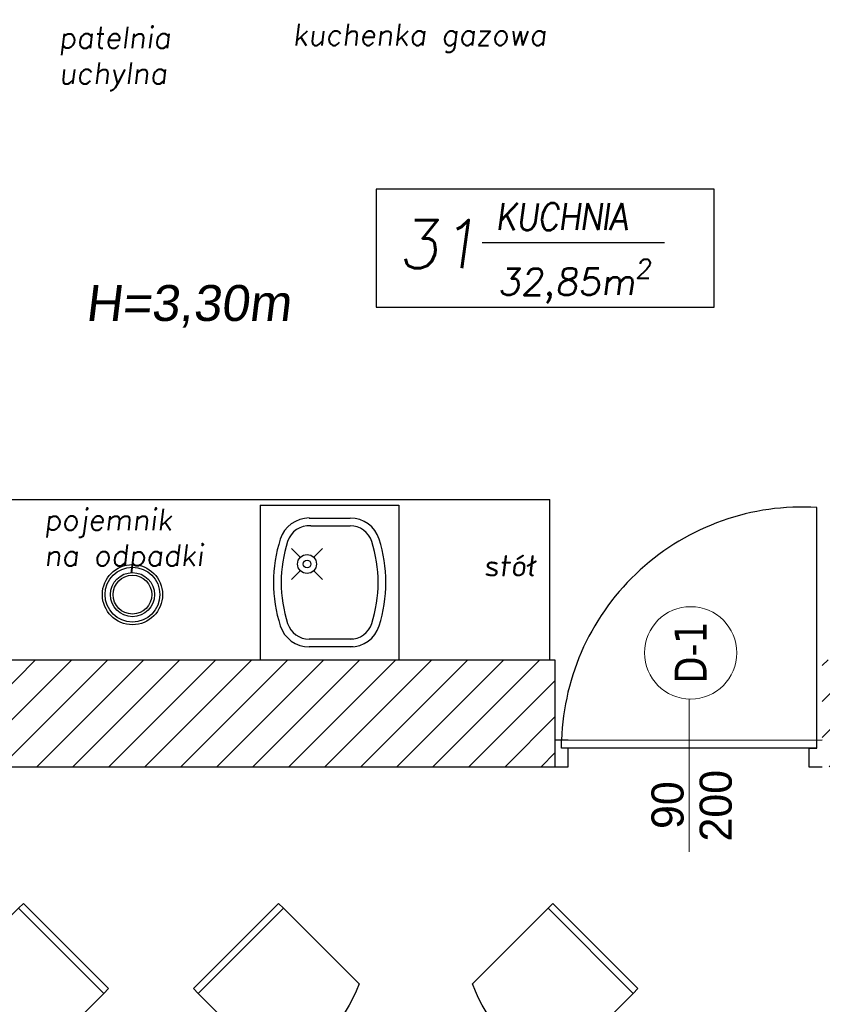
# Model space of a CAD drawing. Header units: millimetres. Extents: x -486876 to 553054, y -140324 to 834178.
# Tile 20 of 155: x -166076 to -163075, y 70003 to 73687. Entities that reach past the tile are written whole.
import ezdxf
from ezdxf.enums import TextEntityAlignment as Align

# ---------------------------------------------------------------- set-up
doc = ezdxf.new("R2010")
doc.units = ezdxf.units.MM
doc.linetypes.add('DASH2', pattern=[0.75, 0.5, -0.25])
for name, color, linetype, lineweight in [('_XREF', 252, 'DASH2', 13), ('XREF$0$okna', 8, 'Continuous', 20), ('XREF$0$ściana nośna', 8, 'Continuous', 30)]:
    doc.layers.add(name, color=color, linetype=linetype, lineweight=lineweight)
for name, color, linetype in [('XREF$0$ArchiCAD', 8, 'Continuous'), ('XREF$0$DRZWI', 8, 'Continuous'), ('XREF$0$MEBLE', 8, 'Continuous'), ('XREF$0$nowe ściany', 8, 'Continuous'), ('XREF$0$OPIS', 8, 'Continuous'), ('XREF$0$OPISY', 8, 'Continuous'), ('XREF$0$WYMIARY', 9, 'Continuous'), ('XREF$0$WYPEŁNIENIA', 8, 'Continuous')]:
    doc.layers.add(name, color=color, linetype=linetype)
doc.styles.add('XREF$0$APLUS', font='arial.ttf', dxfattribs={"width": 0.6})
doc.styles.add('XREF$0$GENERATED_STYLE_1', font='txt')
doc.styles.add('XREF$0$ROMANS', font='romans.shx')
doc.styles.add('XREF$0$Standard', font='arial.ttf')
doc.styles.add('XREF$0$Verdana 0.8', font='verdana.ttf', dxfattribs={"width": 0.8})
pattern_1 = [(45, (-52999.899, 13162.694), (-6.7351921, 6.7351921), [])]

# ---------------------------------------------------------------- blocks, each defined once
blk = doc.blocks.new('XREF')
at = {"layer": 'XREF$0$WYPEŁNIENIA'}
h = blk.add_hatch(dxfattribs=at)
h.set_pattern_fill('ANSI31', color=256, scale=3)
h.set_pattern_definition(pattern_1)
h.paths.add_polyline_path([(2833.43, 10024.04), (2806.56, 10024.04), (2806.56, 10062.95), (2756.56, 10062.95), (2756.56, 10102.95), (2726.65, 10102.95), (2725.88, 10101.79), (2725.88, 10033.49), (2680.31, 10033.49), (2680.31, 10102.95), (2641.56, 10102.95), (2641.56, 10024.04), (2546.56, 10024.04), (2546.56, 9984.04), (2833.43, 9984.04)])
h.paths.add_polyline_path([(3067, 10024.04), (2833.43, 10024.04), (2833.43, 9984.04), (3067, 9984.04), (3067, 9994.04)])
h.paths.add_polyline_path([(2456.56, 10024.04), (2376.56, 10024.04), (2376.56, 10044.04), (2361.56, 10044.04), (2361.56, 10024.04), (2161.56, 10024.04), (2161.56, 10141.99), (2121.56, 10141.99), (2121.56, 9894.37), (1846.56, 9894.37), (1846.56, 9872.67), (1876.56, 9872.67), (2121.56, 9872.67), (2121.56, 9779.12), (2161.56, 9779.12), (2161.56, 9869.37), (2161.56, 9984.04), (2456.56, 9984.04)])
h.paths.add_polyline_path([(2376.56, 10304.91), (2361.56, 10304.91), (2361.56, 10144.04), (2371.64, 10144.04), (2376.56, 10144.04)])
h.paths.add_polyline_path([(2444.58, 10649.37), (2192.94, 10649.37), (2192.94, 10634.37), (2379.58, 10634.37), (2379.58, 10589.37), (2444.58, 10589.37)])
h.paths.add_polyline_path([(2161.56, 10634.37), (2192.94, 10634.37), (2192.94, 10649.37), (2161.56, 10649.37), (2161.56, 10704.67), (2121.56, 10704.67), (2121.56, 10581.7), (2161.56, 10581.7)])
h.paths.add_polyline_path([(2647.02, 10553.68), (2666.09, 10553.68), (2666.09, 10567.18), (2647.02, 10567.18)], flags=16)
h.paths.add_polyline_path([(2530.53, 10311.91), (2530.53, 10304.91), (2666.56, 10304.91), (2666.56, 10392.95), (2646.56, 10392.95), (2646.56, 10322.95), (2530.53, 10322.95)])
edge = h.paths.add_edge_path()
edge.add_line((2430.53, 10304.91), (2430.53, 10311.91))
edge.add_line((2430.53, 10311.91), (2433.03, 10311.91))
edge.add_line((2433.03, 10311.91), (2430.53, 10314.91))
edge.add_arc((2428.76, 10318.93), 4.39, 293.6835, 426.3165)
edge.add_line((2430.53, 10322.95), (2161.56, 10322.95))
edge.add_line((2161.56, 10322.95), (2161.56, 10418.77))
edge.add_line((2161.56, 10418.77), (2121.56, 10418.77))
edge.add_line((2121.56, 10418.77), (2121.56, 10304.91))
edge.add_line((2121.56, 10304.91), (2430.53, 10304.91))
h.paths.add_polyline_path([(2666.56, 10649.37), (2641.65, 10649.37), (2641.65, 10634.37), (2646.56, 10634.37), (2646.56, 10497.95), (2666.56, 10497.95)])
h = blk.add_hatch(dxfattribs=at)
h.set_pattern_fill('ANSI31', color=256, scale=3)
h.set_pattern_definition(pattern_1)
h.paths.add_polyline_path([(2558.56, 10304.91), (2546.56, 10304.91), (2546.56, 10206.27), (2556.56, 10206.27), (2558.56, 10206.27)])
h.paths.add_polyline_path([(2558.56, 10106.27), (2546.56, 10106.27), (2546.56, 10024.04), (2558.56, 10024.04)])
h.paths.add_polyline_path([(2161.56, 9779.12), (2121.56, 9779.12), (2121.56, 9694.37), (2161.56, 9694.37)])
h.paths.add_polyline_path([(2161.56, 9424.37), (2121.56, 9424.37), (2121.56, 9247.17), (1876.56, 9247.17), (1846.56, 9247.17), (1846.56, 9224.37), (2134.58, 9224.37), (2134.58, 9090.15), (2519.93, 9090.15), (2519.93, 9115.15), (2161.56, 9115.15)])
h.paths.add_polyline_path([(1876.56, 9441.47), (1846.56, 9441.47), (1846.56, 9404.47), (1876.56, 9404.47)])
h.paths.add_polyline_path([(1876.56, 9715.37), (1846.56, 9715.37), (1846.56, 9678.37), (1876.56, 9678.37)])
h.paths.add_polyline_path([(2699.1, 9115.15), (2648.93, 9115.15), (2648.93, 9090.15), (2699.1, 9090.15)])
h.paths.add_polyline_path([(2878.28, 9115.15), (2833.43, 9115.15), (2833.43, 9090.15), (2878.28, 9090.15)])
h.paths.add_polyline_path([(3386.56, 9321.43), (3541.76, 9319.38), (3541.76, 9339.38), (3386.56, 9341.43), (3386.56, 9472.15), (3361.56, 9472.15), (3361.56, 9115.15), (3007.28, 9115.15), (3007.28, 9090.15), (3386.56, 9090.15)])
h.paths.add_polyline_path([(3386.56, 9779.12), (3361.56, 9779.12), (3361.56, 9622.15), (3386.56, 9622.15)])
h.paths.add_polyline_path([(3386.56, 9871.31), (3361.56, 9871.31), (3361.56, 9779.12), (3386.56, 9779.12)])
h.paths.add_polyline_path([(3409.56, 10024.04), (3386.56, 10024.04), (3386.56, 10471.78), (3409.68, 10471.78), (3409.68, 10496.78), (3386.56, 10496.78), (3386.56, 10611.78), (3447.56, 10611.78), (3447.56, 10651.78), (3326.56, 10651.78), (3326.56, 10611.78), (3361.56, 10611.78), (3361.56, 10024.04), (3167, 10024.04), (3167, 9984.04), (3361.56, 9984.04), (3361.56, 9971.31), (3386.56, 9971.31), (3386.56, 9984.04), (3409.56, 9984.04)])
h.paths.add_polyline_path([(3221.56, 10651.78), (3201.56, 10651.78), (3201.56, 10666.78), (3176.56, 10666.78), (3176.56, 10322.95), (3201.56, 10322.95), (3201.56, 10611.78), (3221.56, 10611.78)])
h.paths.add_polyline_path([(2666.56, 10481.33), (2666.56, 10497.95), (2646.56, 10497.95), (2646.56, 10392.95), (2666.56, 10392.95)])
h.paths.add_polyline_path([(2833.43, 10649.37), (2666.56, 10649.37), (2666.56, 10637.37), (2833.43, 10637.37)])
h.paths.add_polyline_path([(2896.56, 10649.37), (2833.56, 10649.37), (2833.56, 10589.37), (2896.56, 10589.37)])
h.paths.add_polyline_path([(2896.56, 10649.37), (2884.56, 10649.37)])
h.paths.add_polyline_path([(3055.46, 10649.37), (2896.56, 10649.37), (2896.56, 10637.37), (3055.46, 10637.37)])
h.paths.add_polyline_path([(3033.87, 10637.37), (3021.87, 10637.37), (3021.87, 10496.71), (3033.87, 10496.71)])
h.paths.add_polyline_path([(3176.56, 10649.37), (3155.46, 10649.37), (3155.46, 10637.37), (3176.56, 10637.37)])
h.paths.add_polyline_path([(2806.56, 10316.91), (2666.56, 10316.91), (2666.56, 10304.91), (2794.56, 10304.91), (2794.56, 10223.94), (2806.56, 10223.94)])
at = {"layer": 'XREF$0$DRZWI'}
for points in [[(3162, 9991.04), (3165, 9991.04), (3165, 10081.04), (3165, 10081.04)], [(3072, 9994.04), (3067, 9994.04), (3067, 9984.04), (3072, 9984.04)], [(3165, 9991.04), (3069.5, 9991.04), (3069.5, 9994.04), (3069.5, 9994.04), (3167, 9994.12)], [(3072, 9984.04), (3072, 9990.95)], [(3162, 9991.04), (3162, 9984.04), (3167, 9984.04)]]:
    blk.add_lwpolyline(points, dxfattribs=at)
blk.add_arc((3159.56, 9991.09), 90.11, 86.5388, 178.128, dxfattribs=at)
at = {"layer": 'XREF$0$MEBLE'}
for p in [(2806.56, 10084.04), (3065.11, 10024.04)]:
    blk.add_line(p, (3065.11, 10084.04), dxfattribs=at)
at = {"layer": 'XREF$0$MEBLE', "ltscale": 1.2}
for p, q in [((2956.75, 10081.92), (2956.75, 10024.04)), ((2956.75, 10081.92), (3008.63, 10081.92)), ((3008.63, 10081.92), (3008.63, 10024.04)), ((3008.63, 10081.92), (3008.63, 10024.04)), ((2975.13, 10077.09), (2990.43, 10077.09)), ((2975.13, 10077.09), (2990.43, 10077.09)), ((2975.7, 10074.2), (2990.43, 10074.2)), ((2975.7, 10074.2), (2990.43, 10074.2)), ((2971.79, 10062.39), (2968.49, 10065.7)), ((2971.79, 10062.39), (2968.49, 10065.7)), ((2976.8, 10062.39), (2980.1, 10065.7)), ((2976.8, 10062.39), (2980.1, 10065.7)), ((2971.79, 10057.38), (2968.49, 10054.08)), ((2971.79, 10057.38), (2968.49, 10054.08)), ((2976.8, 10057.39), (2980.1, 10054.08)), ((2976.8, 10057.39), (2980.1, 10054.08)), ((2991.58, 10031.75), (2975.13, 10031.75)), ((2991.58, 10031.75), (2975.13, 10031.75)), ((2991.58, 10028.86), (2975.13, 10028.86)), ((2991.58, 10028.86), (2975.13, 10028.86)), ((2956.75, 10024.04), (3008.63, 10024.04))]:
    blk.add_line(p, q, dxfattribs=at)
at = {"layer": 'XREF$0$MEBLE'}
for points in [[(2869.97, 9870.98, -0.222222), (2838.15, 9902.8), (2866.44, 9931.09), (2868.21, 9932.86), (2900.03, 9901.04), (2898.26, 9899.27)], [(2993.74, 9902.8, -0.222222), (2961.92, 9870.98), (2933.64, 9899.27), (2931.87, 9901.04), (2963.69, 9932.86), (2965.46, 9931.09)], [(3067.99, 9870.98, -0.222222), (3036.17, 9902.8), (3064.46, 9931.09), (3066.22, 9932.86), (3098.04, 9901.04), (3096.27, 9899.27)]]:
    blk.add_lwpolyline(points, format="xyb", close=True, dxfattribs=at)
for points in [[(2866.44, 9931.09), (2898.26, 9899.27)], [(2933.64, 9899.27), (2965.46, 9931.09)], [(3064.46, 9931.09), (3096.27, 9899.27)]]:
    blk.add_lwpolyline(points, dxfattribs=at)
at = {"layer": 'XREF$0$MEBLE', "ltscale": 1.2}
for radius in [3.54, 3.54, 1.42, 1.42]:
    blk.add_circle((2974.3, 10059.89), radius, dxfattribs=at)
at = {"layer": 'XREF$0$MEBLE'}
for radius in [11.25, 10.25, 8.25, 7.25]:
    blk.add_circle((2909.02, 10048.43), radius, dxfattribs=at)
at = {"layer": 'XREF$0$MEBLE', "ltscale": 1.2}
for centre, radius, start, end in [((2975.13, 10065.73), 11.38, 90, 162.2042), ((2975.13, 10065.73), 11.38, 90, 162.2042), ((2990.43, 10065.72), 11.38, 17.7958, 90), ((2990.43, 10065.72), 11.38, 17.7958, 90), ((2975.13, 10065.73), 8.49, 86.1642, 162.2042), ((2975.13, 10065.73), 8.49, 86.1642, 162.2042), ((2990.43, 10065.72), 8.49, 17.7958, 90), ((2990.43, 10065.72), 8.49, 17.7958, 90), ((3014.81, 10053), 53.06, 162.2042, 180), ((3014.81, 10053), 53.06, 162.2042, 180), ((3014.81, 10053), 50.16, 162.2042, 180), ((3014.81, 10053), 50.16, 162.2042, 180), ((2950.75, 10052.98), 50.16, 360, 17.7958), ((2950.75, 10052.98), 50.16, 360, 17.7958), ((2950.75, 10052.98), 53.06, 360, 17.7958), ((2950.75, 10052.98), 53.06, 360, 17.7958), ((3014.81, 10053), 53.06, 180, 197.7958), ((3014.81, 10053), 53.06, 180, 197.7958), ((3014.81, 10053), 50.16, 180, 197.7958), ((3014.81, 10053), 50.16, 180, 197.7958), ((2950.75, 10052.98), 50.16, 342.2042, 360), ((2950.75, 10052.98), 50.16, 342.2042, 360), ((2950.75, 10052.98), 53.06, 342.2042, 360), ((2950.75, 10052.98), 53.06, 342.2042, 360), ((2974.55, 10041.05), 9.33, 180, 180.0277), ((2974.55, 10041.05), 9.33, 180, 180.0277), ((2975.17, 10040.29), 11.43, 197.877, 269.7877), ((2975.17, 10040.29), 11.43, 197.877, 269.7877), ((2975.17, 10040.29), 8.53, 197.9046, 269.7154), ((2975.17, 10040.29), 8.53, 197.9046, 269.7154), ((2990.43, 10040.24), 8.49, 270, 342.2042), ((2990.43, 10040.24), 8.49, 270, 342.2042), ((2990.43, 10040.24), 11.38, 270, 342.2042), ((2990.43, 10040.24), 11.38, 270, 342.2042)]:
    blk.add_arc(centre, radius, start, end, dxfattribs=at)
at = {"layer": 'XREF$0$nowe ściany'}
blk.add_line((3067, 10024.04), (3067, 9984.04), dxfattribs=at)
at = {"layer": 'XREF$0$okna'}
blk.add_lwpolyline([(3117.25, 9952.19), (3117.25, 10009.31)], dxfattribs=at)
blk.add_circle((3117.77, 10026.64), 17.28, dxfattribs=at)
at = {"layer": 'XREF$0$OPIS'}
blk.add_line((3039.81, 10180.2), (3107.98, 10180.2), dxfattribs=at)
blk.add_lwpolyline([(3126.57, 10200.12), (3000.15, 10200.12), (3000.15, 10155.96), (3126.57, 10155.96)], close=True, dxfattribs=at)
at = {"layer": 'XREF$0$ściana nośna'}
for p, q in [((2806.56, 10024.04), (3067, 10024.04)), ((2546.56, 9984.04), (3067, 9984.04))]:
    blk.add_line(p, q, dxfattribs=at)
at = {"style": 'XREF$0$APLUS'}
blk.add_attdef('165', text='', height=12.94, rotation=90, dxfattribs=at).set_placement((5850.28, 4086.91), align=Align.TOP_CENTER)
blk.add_attdef('70', text='', height=12.94, rotation=90, dxfattribs=at).set_placement((5846.74, 4087.03), align=Align.BOTTOM_CENTER)
at = {"layer": 'XREF$0$ArchiCAD', "style": 'XREF$0$GENERATED_STYLE_1'}
for s, p in [('200', (3136.72, 9956.07)), ('90', (3118.71, 9960.76))]:
    blk.add_text(s, height=12, rotation=90, dxfattribs=at).set_placement(p, align=Align.BOTTOM_LEFT)
at = {"layer": 'XREF$0$DRZWI', "style": 'XREF$0$APLUS'}
for tag, height, p in [('90', 10.59, (3968.05, 17970.78)), ('90', 10.59, (4273.69, 17907.63)), ('90', 10.59, (4647.11, 17907.63)), ('90', 10.59, (4995.74, 17907.63)), ('90', 10.59, (5345.01, 17907.63)), ('90', 8.24, (3625.86, 17450.53)), ('90', 8.24, (4282.58, 17436.64)), ('90', 8.24, (4577.82, 17436.64)), ('90', 8.24, (5003.12, 17436.64)), ('90', 8.24, (5300.95, 17436.64)), ('90', 8.24, (5625.63, 17350.96)), ('110', 12.94, (3772.73, 10725.01)), ('100', 12.94, (3763.85, 10003.38)), ('90', 10.59, (3383.41, 9921.97)), ('83', 10.59, (4118.73, 4184.03))]:
    blk.add_attdef(tag, text='', height=height, dxfattribs=at).set_placement(p, align=Align.BOTTOM_CENTER)
for tag, height, p in [('200', 10.59, (3967.95, 17967.89)), ('200', 10.59, (4273.59, 17904.74)), ('200', 10.59, (4647.01, 17904.74)), ('200', 10.59, (4995.64, 17904.74)), ('200', 10.59, (5344.91, 17904.74)), ('200', 8.24, (3625.86, 17448.28)), ('200', 8.24, (4282.58, 17434.39)), ('200', 8.24, (4577.82, 17434.39)), ('200', 8.24, (5003.12, 17434.39)), ('200', 8.24, (5300.95, 17434.39)), ('200', 8.24, (5625.63, 17348.71)), ('210', 12.94, (3772.6, 10721.48)), ('200', 12.94, (3763.85, 9999.84)), ('200', 10.59, (3383.31, 9919.08)), ('178', 10.59, (4118.62, 4181.14))]:
    blk.add_attdef(tag, text='', height=height, dxfattribs=at).set_placement(p, align=Align.TOP_CENTER)
for tag, height, p in [('205', 10.59, (4204.92, 17787.31)), ('210', 10.59, (5722.65, 17787.31)), ('210', 12.94, (4044.07, 17776.19)), ('210', 12.94, (4602.86, 17776.83)), ('210', 12.94, (4951.5, 17776.83)), ('210', 12.94, (5300.98, 17776.83)), ('210', 12.94, (3579.16, 17557.04)), ('210', 12.94, (3935.88, 17557.04)), ('210', 12.94, (4219.13, 17557.04)), ('210', 12.94, (4633.7, 17557.04)), ('210', 12.94, (4958.43, 17557.04)), ('210', 12.94, (5356.84, 17557.04)), ('210', 12.94, (5615.9, 17557.04)), ('200', 11.76, (4716.1, 10187.15)), ('200', 11.76, (4936.97, 10128.95)), ('200', 11.76, (5363.02, 10117.1)), ('210', 13.53, (3475.75, 9987.9)), ('170', 11.76, (4209.38, 4035.73))]:
    blk.add_attdef(tag, text='', height=height, rotation=90, dxfattribs=at).set_placement(p, align=Align.TOP_CENTER)
for tag, height, p in [('100', 10.59, (5719.75, 17787.41)), ('96', 10.59, (4202.03, 17787.41)), ('100', 12.94, (4040.53, 17776.32)), ('100', 12.94, (4599.33, 17776.96)), ('100', 12.94, (4947.96, 17776.96)), ('100', 12.94, (5297.45, 17776.96)), ('100', 12.94, (3575.63, 17557.16)), ('100', 12.94, (3932.34, 17557.16)), ('100', 12.94, (4215.59, 17557.16)), ('100', 12.94, (4630.17, 17557.16)), ('100', 12.94, (4954.89, 17557.16)), ('100', 12.94, (5353.3, 17557.16)), ('100', 12.94, (5612.36, 17557.16)), ('90', 11.76, (4712.89, 10187.26)), ('90', 11.76, (4933.75, 10129.07)), ('90', 11.76, (5359.81, 10117.21)), ('120', 13.53, (3472.06, 9987.9)), ('90', 11.76, (4206.17, 4035.84))]:
    blk.add_attdef(tag, text='', height=height, rotation=90, dxfattribs=at).set_placement(p, align=Align.BOTTOM_CENTER)
at = {"layer": 'XREF$0$OPIS', "attachment_point": 1, "style": 'XREF$0$Standard'}
for s, insert, char_height in [('\\A1;{\\Fromans|c238;\\Q8;\\W0.9;\\T0.95;KUCHNIA}', (3044.68, 10194.83), 10), ('\\A1;{\\Fromans|c238;\\Q8;31}', (3008.28, 10188.58), 18), ('\\A1;{\\Fromans|c238;\\Q8;32,85m\\H0.7x;\\S2^ ;}', (3045.6, 10173.89), 10)]:
    blk.add_mtext_dynamic_manual_height_columns(s, width=79.0239, gutter_width=1, heights=[0], dxfattribs=dict(at, insert=insert, char_height=char_height))
at = {"layer": 'XREF$0$OPIS', "ltscale": 1.2, "insert": (2891.38, 10164.26), "char_height": 13.44, "width": 367.7213, "attachment_point": 1, "style": 'XREF$0$Standard'}
blk.add_mtext('{\\Q7;H=3,30m}', dxfattribs=at)
at = {"layer": 'XREF$0$OPISY', "style": 'XREF$0$Verdana 0.8', "width": 0.8}
blk.add_text('D-1', height=12, rotation=90, dxfattribs=at).set_placement((3117.77, 10026.81), align=Align.MIDDLE_CENTER)
at = {"layer": 'XREF$0$WYMIARY', "char_height": 8, "width": 174.6276, "attachment_point": 1, "style": 'XREF$0$ROMANS'}
for s, insert in [('{\\Q7;kuchenka gazowa}', (2968.85, 10261.93)), ('{\\Q7;patelnia\\Puchylna}', (2881.49, 10260.87)), ('{\\Q7;pojemnik \\Pna odpadki}', (2875.94, 10080.49)), ('{\\Q7;stół}', (3040.37, 10063.21))]:
    blk.add_mtext(s, dxfattribs=dict(at, insert=insert))

msp = doc.modelspace()

# ---------------------------------------------------------------- block references
at = {"layer": '_XREF', "xscale": 10, "yscale": 10, "zscale": 10}
msp.add_blockref('XREF', (-194744.7507, -28948.20066), dxfattribs=at)

doc.saveas('drawing.dxf')
